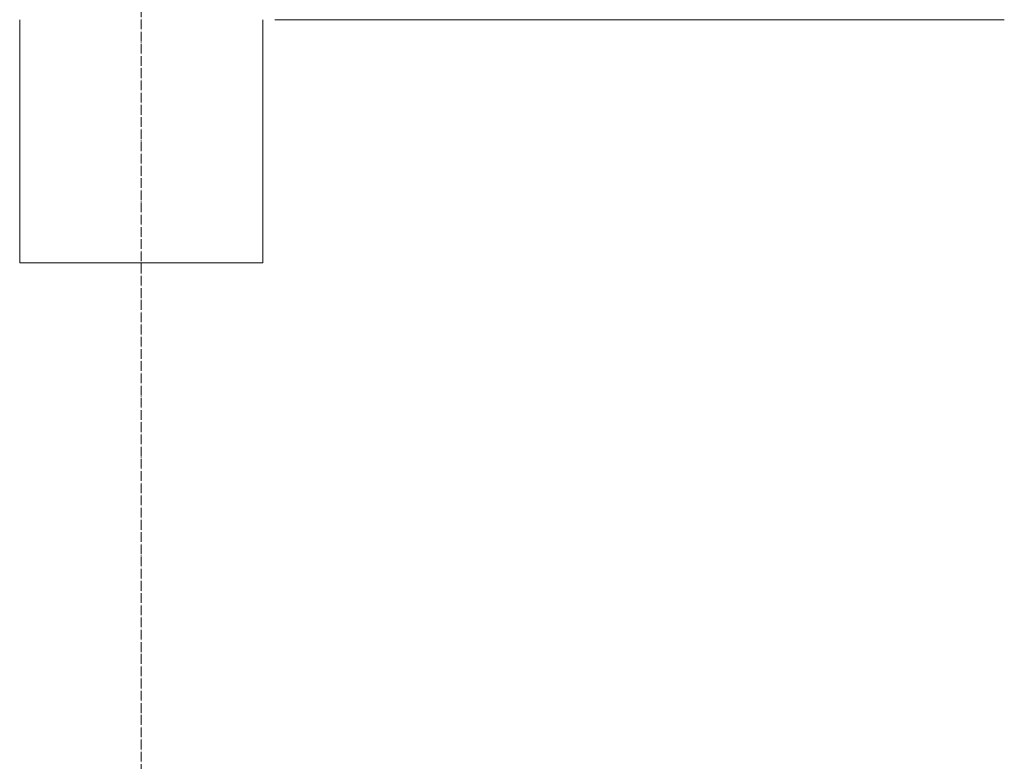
# Model space of a CAD drawing. Header units: millimetres. Extents: x 5617 to 168562, y 7718 to 149254.
# Tile 42 of 76: x 64376 to 66401, y 75875 to 77400. Entities that reach past the tile are written whole.
import ezdxf

# ---------------------------------------------------------------- set-up
doc = ezdxf.new("R2010")
doc.units = ezdxf.units.MM
doc.linetypes.add('Линия сетки', pattern=[25, 20, -2.5, 0, -2.5])
doc.layers.add('Оси', color=7, linetype='Continuous', lineweight=9)
doc.layers.add('Перекрытия', color=7, linetype='Continuous', lineweight=18)

# ---------------------------------------------------------------- blocks, each defined once
blk = doc.blocks.new('135_SLK_K1_AR_rvt-1-МКСС_K1_K1_L01__-2_700__Лотки')
at = {"layer": 'Перекрытия', "color": 253, "true_color": 0xaaaaaa}
for p, q in [((50100, 76900), (50100, 77400)), ((50600, 77400), (50600, 76900)), ((52125, 77400), (50625, 77400)), ((50600, 76900), (50100, 76900))]:
    blk.add_line(p, q, dxfattribs=at)

msp = doc.modelspace()

# ---------------------------------------------------------------- linework, layer by layer
at = {"layer": 'Оси', "linetype": 'Линия сетки'}
msp.add_line((64625.9, 57451), (64625.9, 77718.9), dxfattribs=at)

# ---------------------------------------------------------------- block references
at = {"lineweight": 5}
msp.add_blockref('135_SLK_K1_AR_rvt-1-МКСС_K1_K1_L01__-2_700__Лотки', (14275.9, 0), dxfattribs=at)

doc.saveas('drawing.dxf')
